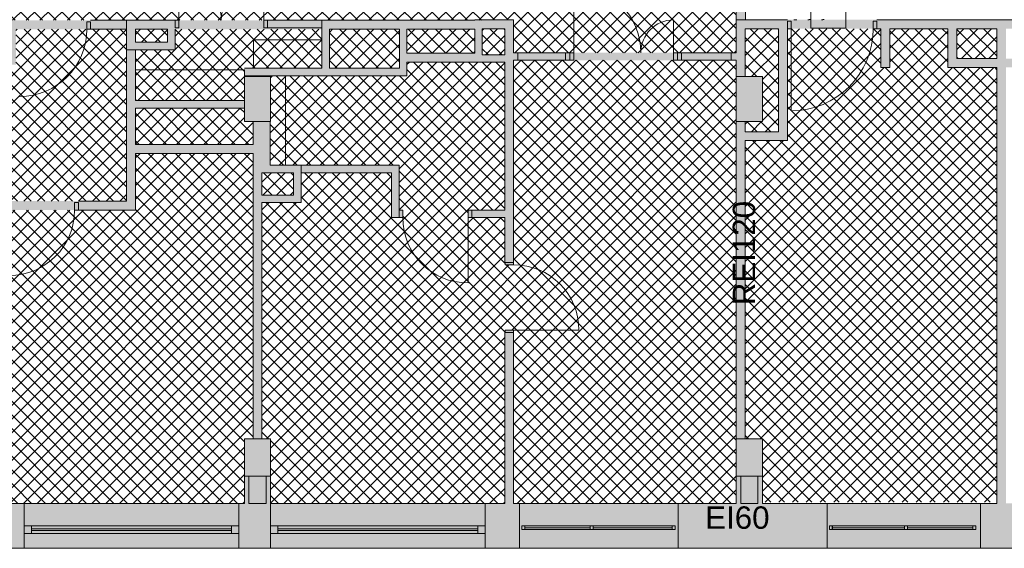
# Paper-space layout 'AP-04 STREFY POŻAROWE I EWAKUACJA - PIĘTRO 2' of a CAD drawing. Header units: millimetres. Extents: x 0 to 594, y 0 to 450.
# Tile 3 of 20: x 109 to 241, y 126 to 197. Entities that reach past the tile are written whole.
import ezdxf
from ezdxf.xclip import XClip

# ---------------------------------------------------------------- set-up
doc = ezdxf.new("R2010")
doc.units = ezdxf.units.MM
doc.header["$MEASUREMENT"] = 0
doc.header["$XCLIPFRAME"] = 0
for name, color, linetype, lineweight in [('A_podkład_Nr_pióra__2', 8, 'Continuous', 13), ('A_ppoż proj_Nr_pióra__1', 7, 'Continuous', 20), ('A_ppoż proj_Nr_pióra__3', 30, 'Continuous', 13), ('A_ppoż proj_Nr_pióra__81', 2, 'Continuous', 5)]:
    doc.layers.add(name, color=color, linetype=linetype, lineweight=lineweight)
for name, color, linetype, lineweight, true_color in [('A_podkład_Nr_pióra__254', 7, 'Continuous', 5, 0xfdfdfd), ('A_ppoż proj_Nr_pióra__151', 7, 'Continuous', 5, 0x65cbfe), ('A_ppoż proj_Nr_pióra__70', 7, 'Continuous', 5, 0x65fe00), ('A_ppoż proj_Nr_pióra__71', 7, 'Continuous', 5, 0xcbfe65)]:
    doc.layers.add(name, color=color, linetype=linetype, lineweight=lineweight, true_color=true_color)
doc.layers.add('A_podrys', color=7, linetype='Continuous')
doc.styles.add('STYL_AUTOMATYCZNY_1', font='arial.ttf')
pattern_1 = [(45, (-1568.3366, -187.2734), (-0.9192388, 0.9192388), []), (135, (-1568.3366, -187.2734), (0.9192388, 0.9192388), [])]

# ---------------------------------------------------------------- blocks, each defined once
blk = doc.blocks.new('Rysunek_1_1', base_point=(-1568.34, -187.27))
at = {"layer": 'A_podkład_Nr_pióra__254', "linetype": 'Continuous', "lineweight": 5, "true_color": 0xfdfdfd}
h = blk.add_hatch(color=7, dxfattribs=at)
h.paths.add_polyline_path([(70.72, 355.07), (70.72, 283.67), (70.72, 257.44), (70.72, 223.5), (70.72, 195.59), (70.72, 126.07), (217.41, 126.07), (540.37, 126.07), (540.37, 196.87), (540.37, 223.5), (540.37, 257.17), (540.37, 285.62), (540.37, 355.07), (403.22, 355.07), (374.77, 355.07), (290.59, 355.07), (204.52, 355.07), (204.52, 349.07), (205.22, 349.07), (205.22, 283.67), (273.46, 283.67), (535.27, 283.67), (535.27, 260.17), (500.47, 260.17), (500.47, 263.27), (487.44, 263.27), (487.44, 260.17), (472.72, 260.17), (472.72, 263.27), (471.72, 263.27), (450.67, 263.27), (403.22, 263.27), (403.22, 219.27), (403.22, 217.47), (472.72, 217.47), (472.72, 220.5), (487.32, 220.5), (487.32, 217.4), (500.47, 217.4), (500.47, 220.5), (535.27, 220.5), (535.27, 196.88), (272.46, 196.87), (272.46, 196.88), (247.97, 196.88), (208.72, 196.88), (208.72, 196.87), (205.22, 196.87), (205.22, 192.44), (175.37, 192.44), (175.37, 196.79), (175.37, 196.87), (171.17, 196.87), (171.17, 196.79), (76.72, 196.79), (76.72, 216.77), (78.32, 216.77), (78.32, 217.97), (124.67, 217.97), (124.67, 220.5), (123.47, 220.5), (123.47, 218.77), (113.12, 218.77), (113.12, 220.5), (123.47, 220.5), (124.67, 220.5), (124.67, 223.5), (139.27, 223.5), (139.27, 219.8), (144.27, 219.8), (144.27, 223.5), (144.27, 223.92), (165.87, 223.92), (168.66, 223.92), (168.66, 219.8), (168.67, 216.57), (171.17, 216.57), (171.17, 220.5), (171.17, 224), (171.17, 225.62), (170.17, 225.62), (170.17, 225.12), (165.87, 225.12), (165.87, 234.52), (170.17, 234.52), (170.17, 232.62), (171.17, 232.62), (171.17, 236.02), (170.17, 236.02), (170.17, 235.52), (165.87, 235.52), (165.87, 256.09), (170.17, 256.09), (170.17, 250.02), (171.17, 250.02), (171.17, 283.67), (174.17, 283.67), (175.37, 283.67), (175.37, 349.07), (175.72, 349.07), (175.72, 355.07), (173.77, 355.07), (173.77, 356.17), (173.77, 357.77), (173.77, 364.12), (173.77, 373.6), (173.77, 382.62), (173.77, 383.07), (173.77, 383.87), (172.52, 383.87), (167.77, 383.87), (143.27, 383.87), (143.27, 388.37), (167.37, 388.37), (170.97, 388.37), (171.87, 388.37), (172.52, 388.37), (173.77, 388.37), (173.77, 389.62), (173.77, 396.67), (172.52, 396.67), (171.87, 396.67), (171.27, 396.67), (171.27, 390.87), (167.37, 390.87), (143.27, 390.87), (143.27, 413.87), (167.77, 413.87), (171.27, 413.87), (171.27, 412.37), (171.27, 411.57), (171.37, 411.57), (171.37, 410.47), (171.87, 410.47), (172.52, 410.47), (173.77, 410.47), (173.77, 412.37), (173.77, 415.12), (173.77, 418.17), (173.77, 419.77), (172.52, 419.77), (171.87, 419.77), (171.37, 419.77), (171.27, 419.77), (171.27, 416.37), (167.77, 416.37), (143.27, 416.37), (143.27, 439.37), (167.37, 439.37), (170.97, 439.37), (171.27, 439.37), (171.27, 433.57), (171.87, 433.57), (172.52, 433.57), (173.77, 433.57), (173.77, 439.37), (173.77, 440.62), (173.77, 441.87), (173.77, 443.37), (172.52, 443.37), (171.87, 443.37), (171.87, 442.57), (171.37, 442.57), (171.27, 442.57), (171.27, 441.87), (170.97, 441.87), (167.37, 441.87), (142.02, 441.87), (140.77, 441.87), (140.77, 440.62), (140.77, 415.12), (140.77, 389.62), (140.77, 382.62), (140.77, 381.37), (142.02, 381.37), (167.77, 381.37), (171.27, 381.37), (171.27, 373.6), (171.27, 368.36), (171.27, 364.12), (171.27, 356.17), (171.27, 355.07), (142.72, 355.07), (138.47, 355.07)])
h.paths.add_polyline_path([(76.72, 132.07), (76.72, 135.75), (76.72, 140.61), (76.72, 177.37), (96.62, 177.37), (96.62, 171.37), (107.75, 171.37), (116.51, 171.37), (124.67, 171.37), (124.67, 178.97), (140.43, 178.97), (140.43, 140.75), (139.27, 140.75), (139.27, 135.75), (139.27, 132.07)], flags=0)
h.paths.add_polyline_path([(76.72, 190.27), (76.72, 195.59), (79.62, 195.59), (79.62, 190.27)], flags=0)
h.paths.add_polyline_path([(76.72, 183.25), (76.72, 189.07), (80.82, 189.07), (80.82, 193.59), (96.62, 193.59), (96.62, 190.87), (96.82, 190.87), (96.82, 190.37), (97.82, 190.37), (97.82, 190.87), (107.27, 190.87), (108.64, 190.87), (108.64, 195.59), (123.47, 195.59), (123.47, 172.57), (117.01, 172.57), (107.25, 172.57), (97.82, 172.57), (97.82, 181.11), (97.82, 181.61), (96.82, 181.61), (96.82, 181.11), (96.62, 181.11), (96.62, 178.57), (76.72, 178.57)], flags=0)
h.paths.add_polyline_path([(76.72, 283.67), (170.17, 283.67), (170.17, 264.19), (168.68, 264.19), (168.67, 257.29), (165.87, 257.29), (144.27, 257.29), (144.27, 257.44), (144.27, 260.8), (139.27, 260.8), (139.27, 257.44), (124.67, 257.44), (124.67, 260.44), (122.82, 260.44), (122.82, 262.44), (76.72, 262.44)], flags=0)
h.paths.add_polyline_path([(121.62, 260.44), (76.72, 260.44), (76.72, 261.84), (121.62, 261.84)], flags=0)
h.paths.add_polyline_path([(121.62, 284.87), (76.72, 284.87), (76.72, 349.07), (108.02, 349.07), (108.02, 297.17), (94.42, 297.17), (94.42, 284.87), (95.62, 284.87), (95.62, 290.84), (101.22, 290.84), (101.22, 295.97), (108.02, 295.97), (108.02, 284.87), (109.22, 284.87), (109.22, 295.97), (116.82, 295.97), (116.82, 289.77), (121.62, 289.77)], flags=0)
h.paths.add_polyline_path([(112.32, 219.17), (78.32, 219.17), (78.32, 220.5), (112.32, 220.5)], flags=0)
h.paths.add_polyline_path([(95.42, 295.97), (100.22, 295.97), (100.22, 291.84), (95.42, 291.84)], flags=0)
h.paths.add_polyline_path([(97.82, 195.59), (107.44, 195.59), (107.44, 192.07), (97.82, 192.07)], flags=0)
h.paths.add_polyline_path([(122.82, 297.17), (109.22, 297.17), (109.22, 349.07), (138.47, 349.07), (139.22, 349.07), (139.22, 344.75), (139.22, 339.75), (139.27, 339.75), (139.27, 297.25), (139.22, 297.25), (139.22, 297.17), (137.27, 297.17), (137.27, 284.87), (122.82, 284.87)], flags=0)
h.paths.add_polyline_path([(117.82, 290.77), (117.82, 295.97), (121.62, 295.97), (121.62, 290.77)], flags=0)
h.paths.add_polyline_path([(139.27, 186.03), (124.67, 186.03), (124.67, 190.17), (124.67, 192.85), (129.97, 192.85), (129.97, 195.59), (149.67, 195.59), (149.67, 190.97), (149.67, 190.37), (140.47, 190.37), (139.27, 190.37), (139.27, 189.37), (144.77, 189.37), (161.07, 189.37), (161.07, 191.17), (170.57, 191.17), (174.17, 191.17), (174.17, 171.37), (169.26, 171.37), (169.26, 170.37), (174.17, 170.37), (174.17, 164.37), (174.22, 164.37), (174.22, 164.05), (175.37, 164.05), (175.37, 191.44), (205.22, 191.44), (205.22, 132.07), (175.37, 132.07), (175.37, 155.29), (174.22, 155.29), (174.22, 154.97), (174.17, 154.97), (174.17, 154.07), (174.17, 133.07), (174.17, 132.07), (142.77, 132.07), (142.77, 135.75), (142.77, 140.75), (141.63, 140.75), (141.63, 172.37), (146.87, 172.37), (146.87, 176.37), (159, 176.37), (159, 170.37), (160.5, 170.37), (160.5, 171.37), (160, 171.37), (160, 177.37), (144.77, 177.37), (142.73, 177.37), (142.73, 183.25), (142.77, 183.25), (142.77, 189.25), (139.27, 189.25)], flags=0)
h.paths.add_polyline_path([(128.97, 193.85), (124.67, 193.85), (124.67, 195.59), (128.97, 195.59)], flags=0)
h.paths.add_polyline_path([(124.67, 180.17), (124.67, 185.03), (139.27, 185.03), (139.27, 183.25), (140.43, 183.25), (140.43, 180.17)], flags=0)
h.paths.add_polyline_path([(139.22, 292.05), (138.07, 292.05), (138.07, 295.97), (139.22, 295.97)], flags=0)
h.paths.add_polyline_path([(138.47, 284.87), (138.47, 291.25), (153.75, 291.25), (153.75, 284.87)], flags=0)
h.paths.add_polyline_path([(140.47, 317.58), (140.47, 339.75), (142.72, 339.75), (142.72, 344.75), (142.72, 349.07), (174.17, 349.07), (174.17, 317.58), (150.25, 317.58)], flags=0)
h.paths.add_polyline_path([(140.47, 316.38), (152.15, 316.38), (152.15, 315.09), (151.95, 315.09), (151.95, 314.59), (152.95, 314.59), (152.95, 316.38), (163.37, 316.38), (163.37, 306.23), (164.37, 306.23), (164.37, 306.73), (164.17, 306.73), (164.17, 316.38), (174.17, 316.38), (174.17, 296.97), (164.37, 296.97), (164.37, 297.47), (163.37, 297.47), (163.37, 296.17), (170.37, 296.17), (170.37, 295.77), (170.37, 292.25), (170.37, 291.25), (170.37, 286.07), (164.95, 286.07), (164.95, 285.55), (164.95, 284.87), (154.95, 284.87), (154.95, 286.07), (154.95, 297.17), (152.95, 297.17), (152.95, 305.83), (152.35, 305.83), (151.95, 305.83), (151.95, 305.33), (152.15, 305.33), (152.15, 299.17), (140.47, 299.17)], flags=0)
h.paths.add_polyline_path([(141.63, 173.37), (141.63, 176.37), (145.87, 176.37), (145.87, 173.37)], flags=0)
h.paths.add_polyline_path([(142.72, 292.45), (142.72, 295.97), (153.95, 295.97), (153.95, 292.45)], flags=0)
h.paths.add_polyline_path([(150.67, 195.59), (160.07, 195.59), (160.07, 190.37), (150.67, 190.37)], flags=0)
h.paths.add_polyline_path([(161.07, 192.37), (161.07, 195.59), (170.17, 195.59), (170.17, 192.37)], flags=0)
h.paths.add_polyline_path([(170.97, 291.85), (170.97, 295.77), (174.17, 295.77), (174.17, 291.85)], flags=0)
h.paths.add_polyline_path([(171.17, 192.17), (171.17, 195.67), (174.17, 195.67), (174.17, 192.17)], flags=0)
h.paths.add_polyline_path([(208.72, 189.25), (206.42, 189.25), (206.42, 195.67), (210.87, 195.67), (210.87, 181.87), (206.42, 181.87), (206.42, 183.25), (208.72, 183.25)], flags=0)
h.paths.add_polyline_path([(206.42, 180.67), (212.07, 180.67), (212.07, 195.67), (224.59, 195.67), (224.59, 190.47), (225.79, 190.47), (225.79, 195.67), (233.59, 195.67), (233.59, 190.47), (240.17, 190.47), (240.17, 132.07), (217.41, 132.07), (208.72, 132.07), (208.72, 135.75), (208.72, 140.75), (206.42, 140.75)], flags=0)
h.paths.add_polyline_path([(206.42, 291.25), (208.72, 291.25), (208.72, 297.25), (206.42, 297.25), (206.42, 339.75), (208.72, 339.75), (208.72, 344.75), (208.72, 349.07), (239.77, 349.07), (239.77, 290.67), (230.92, 290.67), (230.92, 285.47), (206.42, 285.47)], flags=0)
h.paths.add_polyline_path([(248.52, 285.47), (231.52, 285.47), (231.52, 289.67), (248.52, 289.67)], flags=0)
h.paths.add_polyline_path([(234.79, 195.67), (240.17, 195.67), (240.17, 191.67), (234.79, 191.67)], flags=0)
h.paths.add_polyline_path([(249.12, 290.67), (240.97, 290.67), (240.97, 349.07), (271.22, 349.07), (271.22, 344.75), (271.22, 339.75), (271.72, 339.75), (271.72, 297.25), (271.22, 297.25), (271.22, 291.25), (272.37, 291.25), (272.37, 285.47), (258.12, 285.47), (258.12, 290.67), (256.92, 290.67), (256.92, 285.47), (249.12, 285.47)], flags=0)
h.paths.add_polyline_path([(241.37, 191.67), (241.37, 195.67), (246.75, 195.67), (246.75, 191.67)], flags=0)
h.paths.add_polyline_path([(241.37, 190.47), (247.95, 190.47), (247.95, 195.67), (255.75, 195.67), (255.75, 190.47), (256.95, 190.47), (256.95, 195.67), (272.37, 195.67), (272.37, 189.25), (271.22, 189.25), (271.22, 183.25), (271.72, 183.25), (271.72, 140.75), (271.22, 140.75), (271.22, 132.07), (241.37, 132.07)], flags=0)
h.paths.add_polyline_path([(273.57, 189.25), (273.57, 195.67), (287.91, 195.67), (287.91, 190.47), (289.11, 190.47), (289.11, 195.67), (296.91, 195.67), (296.91, 190.47), (305.17, 190.47), (305.17, 132.07), (274.72, 132.07), (274.72, 135.75), (274.72, 140.75), (274.22, 140.75), (274.22, 183.25), (274.72, 183.25), (274.72, 189.25)], flags=0)
h.paths.add_polyline_path([(287.95, 285.47), (273.57, 285.47), (273.57, 291.25), (274.72, 291.25), (274.72, 297.25), (274.22, 297.25), (274.22, 339.75), (274.72, 339.75), (274.72, 344.75), (274.72, 349.07), (290.59, 349.07), (305.27, 349.07), (305.27, 290.67), (296.95, 290.67), (296.95, 285.47), (289.15, 285.47), (289.15, 290.67), (287.95, 290.67)], flags=0)
h.paths.add_polyline_path([(297.51, 191.47), (297.51, 195.67), (315.21, 195.67), (315.21, 191.47)], flags=0)
h.paths.add_polyline_path([(297.55, 289.67), (313.55, 289.67), (313.55, 285.47), (297.55, 285.47)], flags=0)
h.paths.add_polyline_path([(306.17, 190.47), (315.81, 190.47), (315.81, 195.67), (323.61, 195.67), (323.61, 190.47), (324.81, 190.47), (324.81, 195.67), (338.37, 195.67), (338.37, 189.25), (337.22, 189.25), (337.22, 183.25), (337.72, 183.25), (337.72, 140.75), (337.22, 140.75), (337.22, 132.07), (306.17, 132.07)], flags=0)
h.paths.add_polyline_path([(306.47, 349.07), (337.22, 349.07), (337.22, 344.75), (337.22, 339.75), (337.72, 339.75), (337.72, 297.25), (337.22, 297.25), (337.22, 291.25), (338.37, 291.25), (338.37, 285.47), (323.15, 285.47), (323.15, 290.67), (321.95, 290.67), (321.95, 285.47), (314.15, 285.47), (314.15, 290.67), (306.47, 290.67)], flags=0)
h.paths.add_polyline_path([(339.57, 189.25), (339.57, 195.67), (356.27, 195.67), (356.27, 179.25), (351.97, 179.25), (351.97, 169.12), (351.48, 169.12), (351.48, 168.12), (361.71, 168.12), (361.71, 169.12), (361.21, 169.12), (361.21, 169.32), (361.17, 169.79), (360.77, 169.44), (352.99, 169.32), (352.77, 169.32), (352.77, 178.45), (360.94, 178.45), (361.32, 178.45), (361.32, 179.25), (357.47, 179.25), (357.47, 188.47), (370.97, 188.47), (370.97, 169.12), (370.47, 169.12), (370.47, 168.12), (370.97, 168.12), (370.97, 132.07), (370.08, 132.07), (340.79, 132.07), (340.72, 132.07), (340.72, 135.75), (340.72, 140.75), (340.22, 140.75), (340.22, 168.12), (340.72, 168.12), (340.72, 169.12), (340.22, 169.12), (340.22, 183.25), (340.72, 183.25), (340.72, 189.25)], flags=0)
h.paths.add_polyline_path([(352.85, 285.47), (339.57, 285.47), (339.57, 291.25), (340.72, 291.25), (340.72, 297.25), (340.22, 297.25), (340.22, 339.75), (340.72, 339.75), (340.72, 344.75), (340.72, 349.07), (341.28, 349.07), (370.08, 349.07), (370.77, 349.07), (370.77, 290.67), (361.85, 290.67), (361.85, 285.47), (354.05, 285.47), (354.05, 290.67), (352.85, 290.67)], flags=0)
h.paths.add_polyline_path([(357.47, 195.67), (362.47, 195.67), (362.47, 191.67), (357.47, 191.67)], flags=0)
h.paths.add_polyline_path([(362.45, 285.47), (362.45, 289.67), (370.77, 289.67), (370.77, 285.47)], flags=0)
h.paths.add_polyline_path([(363.07, 191.47), (363.07, 195.67), (390.57, 195.67), (390.57, 191.47)], flags=0)
h.paths.add_polyline_path([(372.6, 132.07), (371.97, 132.07), (371.97, 168.12), (372.47, 168.12), (381.23, 168.12), (392.89, 168.12), (402.65, 168.12), (403.88, 168.12), (403.88, 140.84), (405.08, 140.84), (405.08, 183.25), (406.72, 183.25), (406.72, 189.25), (405.08, 189.25), (405.08, 195.67), (419.27, 195.67), (419.27, 190.47), (420.47, 190.47), (420.47, 195.67), (428.27, 195.67), (428.27, 190.47), (437.67, 190.47), (437.67, 132.07), (435.57, 132.07), (406.72, 132.07), (406.72, 135.75), (406.72, 140.75), (403.22, 140.75), (403.22, 135.75), (403.22, 132.07), (402.6, 132.07)], flags=0)
h.paths.add_polyline_path([(381.73, 169.32), (371.97, 169.32), (371.97, 188.47), (386.47, 188.47), (386.47, 179.17), (381.42, 179.17), (381.42, 178.37), (381.45, 178.37), (390.37, 178.37), (390.37, 169.32)], flags=0)
h.paths.add_polyline_path([(371.97, 305.67), (371.97, 337.47), (403.22, 337.47), (403.22, 326.39), (403.22, 311.39), (403.22, 285.47), (371.97, 285.47), (371.97, 300.47), (389.97, 300.47), (389.97, 301.67), (378.23, 301.67), (371.97, 301.67)], flags=0)
h.paths.add_polyline_path([(387.67, 190.47), (391.57, 190.47), (391.57, 195.67), (403.88, 195.67), (403.88, 189.25), (403.22, 189.25), (403.22, 183.25), (403.88, 183.25), (403.88, 169.32), (403.15, 169.32), (392.39, 169.32), (391.57, 169.32), (391.57, 179.17), (387.67, 179.17)], flags=0)
h.paths.add_polyline_path([(404.42, 285.47), (404.42, 291.25), (406.72, 291.25), (406.72, 297.25), (406.72, 299.07), (406.72, 337.47), (406.72, 339.75), (406.72, 344.75), (406.72, 349.07), (407.17, 349.07), (436.17, 349.07), (437.07, 349.07), (437.07, 290.67), (427.67, 290.67), (427.67, 285.47), (419.87, 285.47), (419.87, 290.67), (419.27, 290.67), (419.27, 285.47)], flags=0)
h.paths.add_polyline_path([(419.87, 224.45), (409.72, 224.45), (409.72, 256.32), (419.87, 256.32), (419.87, 261.47), (433.53, 261.47), (433.53, 219.27), (419.87, 219.27)], flags=0)
h.paths.add_polyline_path([(428.27, 285.47), (428.27, 289.67), (444.75, 289.67), (444.75, 285.47)], flags=0)
h.paths.add_polyline_path([(428.87, 195.67), (446.12, 195.67), (446.12, 191.47), (428.87, 191.47)], flags=0)
h.paths.add_polyline_path([(434.33, 223.37), (434.33, 257.87), (450.67, 257.87), (450.67, 223.37), (438.67, 223.37), (438.67, 218.67), (434.33, 218.67)], flags=0)
h.paths.add_polyline_path([(434.57, 259.07), (434.57, 261.47), (440.28, 261.47), (440.28, 259.07)], flags=0)
h.paths.add_polyline_path([(438.27, 290.67), (438.27, 349.07), (469.22, 349.07), (469.22, 344.75), (469.22, 339.75), (469.77, 339.75), (469.77, 297.25), (469.22, 297.25), (469.22, 291.25), (469.77, 291.25), (469.77, 285.47), (454.35, 285.47), (454.35, 290.67), (453.15, 290.67), (453.15, 285.47), (445.35, 285.47), (445.35, 290.67)], flags=0)
h.paths.add_polyline_path([(438.87, 132.07), (438.87, 190.47), (446.72, 190.47), (446.72, 195.67), (454.52, 195.67), (454.52, 190.47), (455.72, 190.47), (455.72, 195.67), (470.77, 195.67), (470.77, 189.25), (469.22, 189.25), (469.22, 183.25), (470.77, 183.25), (470.77, 140.75), (469.22, 140.75), (469.22, 135.75), (469.22, 132.07), (468.97, 132.07), (439.77, 132.07)], flags=0)
h.paths.add_polyline_path([(450.67, 218.67), (439.87, 218.67), (439.87, 222.17), (450.67, 222.17)], flags=0)
h.paths.add_polyline_path([(441.48, 261.47), (450.67, 261.47), (450.67, 259.07), (441.48, 259.07)], flags=0)
h.paths.add_polyline_path([(451.87, 252.27), (451.87, 260.77), (458.72, 260.77), (469.22, 260.77), (469.22, 260.17), (469.22, 252.27), (468.4, 252.27), (468.4, 251.27), (468.9, 251.27), (468.9, 251.07), (469.22, 251.07), (469.22, 241.07), (457.97, 241.07), (457.97, 251.07), (459.14, 251.07), (459.14, 251.27), (459.64, 251.27), (459.64, 252.27)], flags=0)
h.paths.add_polyline_path([(451.87, 245.17), (454.77, 245.17), (454.77, 242.27), (451.87, 242.27)], flags=0)
h.paths.add_polyline_path([(451.87, 251.07), (454.77, 251.07), (454.77, 246.37), (451.87, 246.37)], flags=0)
h.paths.add_polyline_path([(469.22, 218.67), (451.87, 218.67), (451.87, 239.87), (469.22, 239.87), (469.22, 220.5)], flags=0)
h.paths.add_polyline_path([(472.72, 297.25), (470.97, 297.25), (470.97, 339.75), (472.72, 339.75), (472.72, 344.75), (472.72, 349.07), (473.37, 349.07), (473.42, 349.07), (473.42, 352.07), (502.22, 352.07), (502.22, 349.07), (503.37, 349.07), (503.37, 312.39), (501.88, 312.39), (501.88, 311.19), (503.37, 311.19), (503.37, 305.07), (499.62, 305.07), (499.62, 303.39), (496.62, 303.39), (496.62, 311.19), (497.12, 311.19), (497.12, 312.39), (485.06, 312.39), (485.06, 301.69), (485.06, 292.93), (485.06, 285.47), (470.97, 285.47), (470.97, 291.25), (472.72, 291.25)], flags=0)
h.paths.add_polyline_path([(471.97, 140.75), (471.97, 163.03), (472.58, 163.03), (472.58, 164.23), (471.97, 164.23), (471.97, 183.25), (472.72, 183.25), (472.72, 189.25), (471.97, 189.25), (471.97, 195.67), (483.8, 195.67), (483.8, 176.37), (503.37, 176.37), (503.37, 164.23), (482.58, 164.23), (482.58, 163.03), (487.97, 163.03), (487.97, 162.53), (488.97, 162.53), (488.97, 163.03), (503.37, 163.03), (503.37, 153.07), (488.57, 153.07), (488.57, 153.27), (488.97, 153.27), (488.97, 153.77), (487.97, 153.77), (487.97, 152.47), (490.27, 152.47), (490.27, 151.97), (491.27, 151.97), (491.27, 152.47), (501.37, 152.47), (501.37, 142.47), (490.87, 142.47), (490.87, 142.71), (491.27, 142.71), (491.27, 143.21), (490.27, 143.21), (490.27, 141.49), (491.27, 141.49), (491.27, 141.99), (490.87, 141.99), (490.87, 142.07), (501.37, 142.07), (501.37, 132.07), (490.87, 132.07), (490.87, 132.23), (491.27, 132.23), (491.27, 132.73), (490.27, 132.73), (490.27, 132.07), (472.72, 132.07), (472.72, 135.75), (472.72, 140.75)], flags=0)
h.paths.add_polyline_path([(495.27, 177.57), (484.8, 177.57), (484.8, 195.67), (495.27, 195.67), (495.27, 193.67), (495.27, 190.47), (495.47, 190.47), (495.47, 189.97), (496.47, 189.97), (496.47, 190.47), (512.57, 190.47), (513.57, 190.47), (513.57, 191.47), (513.57, 195.67), (524.01, 195.67), (524.01, 178.17), (523.51, 178.17), (523.51, 177.17), (524.01, 177.17), (524.01, 162.77), (504.57, 162.77), (504.57, 172.77), (514.77, 172.77), (514.77, 177.57), (514.75, 177.57), (514.75, 178.17), (496.47, 178.17), (496.47, 181.21), (495.47, 181.21), (495.47, 180.71), (495.27, 180.71)], flags=0)
h.paths.add_polyline_path([(486.26, 285.47), (486.26, 311.19), (495.42, 311.19), (495.42, 302.19), (497.62, 302.19), (497.62, 290.67), (495.27, 290.67), (495.27, 285.47)], flags=0)
h.paths.add_polyline_path([(488.32, 218.4), (488.32, 220.5), (499.47, 220.5), (499.47, 218.4)], flags=0)
h.paths.add_polyline_path([(488.44, 262.27), (499.47, 262.27), (499.47, 260.17), (488.44, 260.17)], flags=0)
h.paths.add_polyline_path([(496.07, 289.67), (512.87, 289.67), (512.87, 285.47), (496.07, 285.47)], flags=0)
h.paths.add_polyline_path([(496.27, 191.47), (496.27, 195.67), (512.57, 195.67), (512.57, 191.47)], flags=0)
h.paths.add_polyline_path([(502.82, 303.87), (520.77, 303.87), (520.77, 308.47), (519.57, 308.47), (504.57, 308.47), (504.57, 323.47), (519.57, 323.47), (521.64, 323.47), (521.64, 324.67), (508.57, 324.67), (508.57, 334.11), (504.57, 334.11), (504.57, 349.07), (505.87, 349.07), (535.22, 349.07), (535.22, 344.75), (535.22, 339.75), (535.22, 297.25), (535.22, 291.25), (535.27, 291.25), (535.27, 285.62), (535.27, 285.47), (513.87, 285.47), (513.87, 290.67), (512.87, 290.67), (502.82, 290.67)], flags=0)
h.paths.add_polyline_path([(507.57, 324.67), (504.57, 324.67), (504.57, 326.17), (507.57, 326.17)], flags=0)
h.paths.add_polyline_path([(504.57, 331.07), (504.57, 333.11), (507.57, 333.11), (507.57, 331.07)], flags=0)
h.paths.add_polyline_path([(504.57, 327.17), (504.57, 330.47), (507.97, 330.47), (507.97, 327.17)], flags=0)
h.paths.add_polyline_path([(519.77, 304.87), (504.57, 304.87), (504.57, 307.47), (519.77, 307.47)], flags=0)
h.paths.add_polyline_path([(513.77, 173.77), (504.57, 173.77), (504.57, 176.57), (513.77, 176.57)], flags=0)
h.paths.add_polyline_path([(504.57, 155.77), (507.97, 155.77), (507.97, 161.57), (524.61, 161.57), (524.61, 195.67), (535.27, 195.67), (535.27, 161.57), (535.27, 132.07), (507.97, 132.07), (504.57, 132.07)], flags=0)
at = {"layer": 'A_ppoż proj_Nr_pióra__151', "linetype": 'Continuous', "lineweight": 5, "true_color": 0x65cbfe}
h = blk.add_hatch(dxfattribs=at)
h.set_pattern_fill('bloczki_betonowe_0001', color=151, style=0, pattern_type=2)
h.set_pattern_definition(pattern_1)
h.paths.add_polyline_path([(208.72, 196.88), (208.72, 196.87), (218.17, 196.87), (218.17, 196.88)])
h = blk.add_hatch(dxfattribs=at)
h.set_pattern_fill('bloczki_betonowe_0001', color=151, style=0, pattern_type=2)
h.set_pattern_definition(pattern_1)
h.paths.add_polyline_path([(210.87, 195.67), (206.42, 195.67), (206.42, 189.25), (208.72, 189.25), (208.72, 183.25), (206.42, 183.25), (206.42, 181.87), (210.87, 181.87)])
h = blk.add_hatch(dxfattribs=at)
h.set_pattern_fill('bloczki_betonowe_0001', color=151, style=0, pattern_type=2)
h.set_pattern_definition(pattern_1)
h.paths.add_polyline_path([(212.07, 180.67), (206.42, 180.67), (206.42, 140.75), (208.72, 140.75), (208.72, 135.75), (208.72, 132.25), (240.17, 132.25), (240.17, 190.47), (233.59, 190.47), (233.59, 195.67), (225.79, 195.67), (225.79, 190.47), (224.59, 190.47), (224.59, 195.67), (212.07, 195.67)])
h = blk.add_hatch(dxfattribs=at)
h.set_pattern_fill('bloczki_betonowe_0001', color=151, style=0, pattern_type=2)
h.set_pattern_definition(pattern_1)
h.paths.add_polyline_path([(234.79, 191.67), (240.17, 191.67), (240.17, 195.67), (234.79, 195.67)])
at = {"layer": 'A_ppoż proj_Nr_pióra__3', "linetype": 'Continuous', "lineweight": 0, "true_color": 0x3f2000}
blk.add_hatch(color=38, dxfattribs=at).paths.add_polyline_path([(205.22, 217.8), (205.22, 196.87), (205.22, 132.1), (206.42, 132.1), (206.42, 195.67), (206.47, 195.67), (206.47, 216.55), (218.17, 216.55), (246.17, 216.55), (247.97, 216.55), (247.97, 261.38), (247.97, 262.88), (218.17, 262.88), (218.17, 261.38), (246.17, 261.38), (246.17, 219.57), (218.17, 219.57), (216.97, 219.57), (216.97, 217.8)])
at = {"layer": 'A_ppoż proj_Nr_pióra__70', "linetype": 'Continuous', "lineweight": 0, "true_color": 0x193f00}
blk.add_hatch(color=88, dxfattribs=at).paths.add_polyline_path([(197.41, 132.1), (197.41, 126.07), (217.41, 126.07), (217.41, 132.1)])
at = {"layer": 'A_ppoż proj_Nr_pióra__71', "linetype": 'Continuous', "lineweight": 5, "true_color": 0xcbfe65}
h = blk.add_hatch(dxfattribs=at)
h.set_pattern_fill('bloczki_betonowe_0001', color=71, style=0, pattern_type=2)
h.set_pattern_definition(pattern_1)
h.paths.add_polyline_path([(165.87, 256.09), (165.87, 235.52), (170.17, 235.52), (170.17, 236.02), (171.17, 236.02), (171.17, 232.62), (170.17, 232.62), (170.17, 234.52), (165.87, 234.52), (165.87, 225.12), (170.17, 225.12), (170.17, 225.62), (171.17, 225.62), (171.17, 224), (171.17, 220.5), (171.17, 196.87), (175.37, 196.87), (175.37, 196.79), (175.37, 195.59), (175.37, 192.44), (205.22, 192.44), (205.22, 217.82), (216.97, 217.82), (216.97, 260), (216.97, 261.38), (205.22, 261.38), (205.22, 349.07), (204.52, 349.07), (204.52, 355.07), (206.42, 355.07), (206.42, 377.58), (204.52, 377.58), (175.37, 377.58), (175.37, 285.55), (175.37, 283.67), (171.17, 283.67), (171.17, 256.07), (171.17, 250.02), (170.17, 250.02), (170.17, 256.07), (170.17, 256.09)])
h.paths.add_polyline_path([(208.72, 256.5), (205.22, 256.5), (205.22, 260), (208.72, 260)], flags=0)
h.paths.add_polyline_path([(208.72, 220.5), (205.22, 220.5), (205.22, 224), (208.72, 224)], flags=0)
h = blk.add_hatch(dxfattribs=at)
h.set_pattern_fill('bloczki_betonowe_0001', color=71, style=0, pattern_type=2)
h.set_pattern_definition(pattern_1)
h.paths.add_polyline_path([(78.32, 216.77), (76.72, 216.77), (76.72, 196.79), (171.17, 196.79), (171.17, 216.57), (168.67, 216.57), (168.67, 219.8), (168.66, 223.92), (165.87, 223.92), (144.27, 223.92), (144.27, 223.5), (144.27, 220.5), (144.27, 219.8), (139.27, 219.8), (139.27, 220.5), (124.67, 220.5), (124.67, 217.97), (78.32, 217.97)])
h = blk.add_hatch(dxfattribs=at)
h.set_pattern_fill('bloczki_betonowe_0001', color=71, style=0, pattern_type=2)
h.set_pattern_definition(pattern_1)
h.paths.add_polyline_path([(76.72, 183.25), (76.72, 178.57), (96.62, 178.57), (96.62, 181.11), (97.82, 181.01), (97.82, 172.57), (107.25, 172.57), (117.01, 172.57), (123.47, 172.57), (123.47, 195.59), (108.64, 195.59), (108.64, 190.87), (107.27, 190.87), (97.82, 190.87), (97.82, 190.37), (96.82, 190.37), (96.82, 190.87), (96.62, 190.87), (96.62, 193.59), (80.82, 193.59), (80.82, 189.07), (76.72, 189.07)])
h.paths.add_polyline_path([(97.82, 181.11), (96.82, 181.11), (96.82, 181.61), (97.82, 181.61)], flags=0)
h = blk.add_hatch(dxfattribs=at)
h.set_pattern_fill('bloczki_betonowe_0001', color=71, style=0, pattern_type=2)
h.set_pattern_definition(pattern_1)
h.paths.add_polyline_path([(124.67, 195.59), (124.67, 193.85), (128.97, 193.85), (128.97, 195.59)])
h = blk.add_hatch(dxfattribs=at)
h.set_pattern_fill('bloczki_betonowe_0001', color=71, style=0, pattern_type=2)
h.set_pattern_definition(pattern_1)
h.paths.add_polyline_path([(124.67, 186.03), (139.27, 186.03), (139.27, 189.25), (142.77, 189.25), (142.77, 183.25), (142.73, 183.25), (142.73, 177.37), (144.77, 177.37), (160, 177.37), (160, 171.37), (160.5, 171.37), (160.5, 170.37), (159, 170.37), (159, 176.37), (146.87, 176.37), (146.87, 172.37), (141.63, 172.37), (141.63, 140.75), (142.77, 140.75), (142.77, 135.75), (142.77, 132.07), (174.17, 132.07), (174.17, 133.07), (174.17, 154.07), (174.17, 154.97), (174.22, 154.97), (174.22, 155.29), (175.37, 155.29), (175.37, 132.07), (197.41, 132.07), (197.41, 132.1), (205.22, 132.1), (205.22, 191.44), (175.37, 191.44), (175.37, 164.05), (174.22, 164.05), (174.22, 164.37), (174.17, 164.37), (174.17, 170.37), (169.26, 170.37), (169.26, 171.37), (174.17, 171.37), (174.17, 191.17), (170.57, 191.17), (161.07, 191.17), (161.07, 189.37), (144.77, 189.37), (139.27, 189.37), (139.27, 190.37), (140.47, 190.37), (149.67, 190.37), (149.67, 190.97), (149.67, 195.59), (129.97, 195.59), (129.97, 192.85), (124.67, 192.85), (124.67, 190.17)])
h = blk.add_hatch(dxfattribs=at)
h.set_pattern_fill('bloczki_betonowe_0001', color=71, style=0, pattern_type=2)
h.set_pattern_definition(pattern_1)
h.paths.add_polyline_path([(160.07, 195.59), (150.67, 195.59), (150.67, 190.37), (160.07, 190.37)])
h = blk.add_hatch(dxfattribs=at)
h.set_pattern_fill('bloczki_betonowe_0001', color=71, style=0, pattern_type=2)
h.set_pattern_definition(pattern_1)
h.paths.add_polyline_path([(161.07, 192.37), (170.17, 192.37), (170.17, 195.59), (161.07, 195.59)])
h = blk.add_hatch(dxfattribs=at)
h.set_pattern_fill('bloczki_betonowe_0001', color=71, style=0, pattern_type=2)
h.set_pattern_definition(pattern_1)
h.paths.add_polyline_path([(171.17, 195.59), (171.17, 192.17), (174.17, 192.17), (174.17, 192.44), (174.17, 195.59)])
h = blk.add_hatch(dxfattribs=at)
h.set_pattern_fill('bloczki_betonowe_0001', color=71, style=0, pattern_type=2)
h.set_pattern_definition(pattern_1)
h.paths.add_polyline_path([(124.67, 180.17), (140.43, 180.17), (140.43, 183.25), (139.27, 183.25), (139.27, 185.03), (124.67, 185.03)])
h = blk.add_hatch(dxfattribs=at)
h.set_pattern_fill('bloczki_betonowe_0001', color=71, style=0, pattern_type=2)
h.set_pattern_definition(pattern_1)
h.paths.add_polyline_path([(76.72, 135.75), (76.72, 135.6), (76.72, 132.07), (139.27, 132.07), (139.27, 135.75), (139.27, 140.75), (140.43, 140.75), (140.43, 178.97), (124.67, 178.97), (124.67, 171.37), (116.51, 171.37), (107.75, 171.37), (96.62, 171.37), (96.62, 177.37), (76.72, 177.37), (76.72, 140.61), (76.72, 135.75)])
h = blk.add_hatch(dxfattribs=at)
h.set_pattern_fill('bloczki_betonowe_0001', color=71, style=0, pattern_type=2)
h.set_pattern_definition(pattern_1)
h.paths.add_polyline_path([(141.63, 173.37), (145.87, 173.37), (145.87, 176.37), (141.63, 176.37)])
at = {"layer": 'A_ppoż proj_Nr_pióra__81', "linetype": 'Continuous', "lineweight": 0, "true_color": 0x3f3f00}
for points in [[(175.37, 196.79), (70.72, 196.79), (70.72, 195.59), (174.17, 195.59), (174.17, 192.44), (174.17, 191.44), (205.22, 191.44), (205.22, 192.44), (175.37, 192.44), (175.37, 195.59)], [(206.47, 195.67), (540.37, 195.67), (540.37, 196.87), (206.47, 196.87)]]:
    blk.add_hatch(color=48, dxfattribs=at).paths.add_polyline_path(points)
at = {"layer": 'A_podkład_Nr_pióra__2', "color": 8, "linetype": 'Continuous', "lineweight": 13}
for p, q in [((205.22, 217.8), (205.22, 196.87)), ((206.47, 196.87), (206.47, 216.55)), ((130.47, 202.49), (130.47, 195.79)), ((141.87, 195.79), (141.87, 202.49)), ((183.42, 201.44), (183.42, 191.44)), ((123.47, 196.79), (118.64, 196.79)), ((123.47, 196.79), (123.47, 172.57)), ((124.8, 196.79), (123.47, 196.79)), ((130.47, 196.79), (124.8, 196.79)), ((129.97, 195.79), (129.97, 196.79)), ((170.17, 196.79), (141.87, 196.79)), ((142.37, 196.79), (142.37, 195.79)), ((149.67, 196.79), (149.67, 190.97)), ((171.17, 196.86), (170.17, 196.86)), ((175.37, 196.87), (171.17, 196.87)), ((175.37, 192.44), (175.37, 196.87)), ((196.82, 192.44), (196.82, 196.84)), ((212.07, 196.87), (205.22, 196.87)), ((205.22, 196.87), (205.22, 192.44)), ((257.91, 196.87), (224.07, 196.87)), ((118.64, 196.59), (118.14, 196.59)), ((118.14, 196.59), (118.14, 195.59)), ((118.14, 195.59), (123.47, 195.59)), ((118.64, 195.59), (118.64, 196.59)), ((124.67, 193.85), (124.67, 195.59)), ((124.67, 195.59), (128.97, 195.59)), ((128.97, 195.59), (128.97, 193.85)), ((130.47, 195.79), (129.97, 195.79)), ((129.97, 192.85), (129.97, 195.59)), ((141.87, 195.79), (149.67, 195.79)), ((142.37, 195.79), (141.87, 195.79)), ((142.97, 195.79), (143.47, 195.79)), ((150.67, 190.37), (150.67, 195.59)), ((150.67, 195.59), (160.07, 195.59)), ((160.07, 195.59), (160.07, 190.37)), ((161.07, 192.37), (161.07, 195.59)), ((161.07, 195.59), (170.17, 195.59)), ((170.17, 195.59), (170.17, 192.37)), ((171.17, 195.67), (174.17, 195.67)), ((171.17, 192.17), (171.17, 195.67)), ((174.17, 195.67), (174.17, 192.17)), ((206.42, 195.67), (210.87, 195.67)), ((206.42, 189.25), (206.42, 195.67)), ((210.87, 195.67), (210.87, 181.87)), ((212.57, 196.67), (212.07, 196.67)), ((212.07, 196.67), (212.07, 180.67)), ((212.07, 195.67), (212.57, 195.67)), ((212.57, 184.67), (212.57, 196.67)), ((224.07, 196.67), (223.57, 196.67)), ((223.57, 196.67), (223.57, 195.67)), ((223.57, 195.67), (224.59, 195.67)), ((224.07, 195.67), (224.07, 196.67)), ((224.59, 195.67), (224.59, 190.47)), ((225.79, 195.67), (233.59, 195.67)), ((225.79, 190.47), (225.79, 195.67)), ((233.59, 190.47), (233.59, 195.67)), ((234.79, 195.67), (240.17, 195.67)), ((234.79, 191.67), (234.79, 195.67)), ((240.17, 195.67), (240.17, 191.67)), ((140.47, 194.17), (149.67, 194.17)), ((140.47, 194.17), (140.47, 190.37)), ((124.67, 192.85), (123.47, 192.85)), ((128.97, 193.85), (124.67, 193.85)), ((124.67, 186.03), (124.67, 192.85)), ((124.67, 192.85), (129.97, 192.85)), ((170.17, 192.37), (161.07, 192.37)), ((174.17, 192.17), (171.17, 192.17)), ((183.42, 192.44), (175.37, 192.44)), ((175.37, 164.05), (175.37, 191.44)), ((175.37, 191.44), (183.42, 191.44)), ((175.93, 191.44), (175.93, 192.44)), ((182.32, 191.44), (182.32, 192.44)), ((182.92, 191.44), (182.92, 192.44)), ((205.22, 192.44), (196.82, 192.44)), ((196.82, 191.44), (196.82, 192.44)), ((196.82, 191.44), (205.22, 191.44)), ((197.32, 192.44), (197.32, 191.44)), ((197.86, 191.44), (197.86, 192.44)), ((204.54, 191.44), (204.54, 192.44)), ((205.22, 191.44), (205.22, 150.47)), ((240.17, 191.67), (234.79, 191.67)), ((139.27, 190.17), (124.67, 190.17)), ((149.67, 190.37), (139.27, 190.37)), ((139.27, 190.17), (139.27, 189.37)), ((149.67, 190.97), (149.67, 190.37)), ((160.07, 190.37), (150.67, 190.37)), ((161.07, 189.37), (161.07, 191.17)), ((161.07, 191.17), (170.57, 191.17)), ((170.57, 191.17), (174.17, 191.17)), ((174.17, 191.17), (174.17, 171.37)), ((224.59, 190.47), (225.79, 190.47)), ((233.59, 190.47), (240.17, 190.47)), ((240.17, 190.47), (240.17, 132.07)), ((139.27, 189.37), (161.07, 189.37)), ((144.77, 177.37), (144.77, 189.37)), ((139.27, 186.03), (124.67, 186.03)), ((124.67, 185.03), (139.27, 185.03)), ((124.67, 180.17), (124.67, 185.03)), ((140.43, 183.25), (140.43, 180.17)), ((142.73, 177.37), (142.73, 183.25)), ((206.42, 181.87), (206.42, 183.25)), ((210.87, 181.87), (206.42, 181.87)), ((140.43, 180.17), (124.67, 180.17)), ((206.42, 180.67), (212.07, 180.67)), ((206.42, 140.75), (206.42, 180.67)), ((124.67, 178.97), (140.43, 178.97)), ((124.67, 171.37), (124.67, 178.97)), ((140.43, 178.97), (140.43, 140.75)), ((160, 177.37), (142.73, 177.37)), ((146.87, 177.37), (146.87, 172.37)), ((160, 170.37), (160, 177.37)), ((141.63, 173.37), (141.63, 176.37)), ((141.63, 176.37), (145.87, 176.37)), ((145.87, 176.37), (145.87, 173.37)), ((146.87, 176.37), (159, 176.37)), ((159, 176.37), (159, 170.37)), ((145.87, 173.37), (141.63, 173.37)), ((117.01, 172.37), (116.51, 172.37)), ((116.51, 172.37), (116.51, 171.37)), ((123.47, 172.57), (117.01, 172.57)), ((117.01, 171.37), (117.01, 172.37)), ((141.63, 172.37), (146.87, 172.37)), ((141.63, 140.75), (141.63, 172.37)), ((116.51, 171.37), (124.67, 171.37)), ((159, 170.37), (160.5, 170.37)), ((160, 171.37), (160.5, 171.37)), ((160.5, 171.37), (160.5, 170.37)), ((174.17, 171.37), (169.26, 171.37)), ((169.26, 161.61), (169.26, 171.37)), ((169.26, 170.37), (174.17, 170.37)), ((169.76, 171.37), (169.76, 170.37)), ((174.17, 170.37), (174.17, 164.37)), ((175.37, 164.37), (174.17, 164.37)), ((174.22, 164.37), (174.22, 164.05)), ((174.22, 164.05), (175.37, 164.05)), ((174.17, 154.97), (174.17, 154.07)), ((175.37, 154.97), (174.17, 154.97)), ((174.17, 154.97), (174.17, 132.07)), ((184.13, 155.29), (174.22, 155.29)), ((174.22, 155.29), (174.22, 154.97)), ((175.37, 132.07), (175.37, 155.29)), ((205.22, 132.07), (205.22, 150.47)), ((139.27, 132.07), (139.27, 140.75)), ((142.77, 132.07), (142.77, 140.75)), ((208.72, 132.07), (208.72, 140.75)), ((139.87, 132.07), (139.87, 135.75)), ((142.17, 135.75), (142.17, 132.07)), ((142.77, 132.07), (142.77, 135.75)), ((205.82, 132.07), (205.82, 135.75)), ((208.12, 135.75), (208.12, 132.07)), ((208.72, 132.07), (208.72, 135.75)), ((139.27, 132.07), (73.22, 132.07)), ((109.72, 132.07), (109.72, 126.07)), ((138.52, 132.07), (138.52, 126.07)), ((142.17, 132.07), (139.87, 132.07)), ((142.76, 132.07), (142.76, 126.07)), ((174.17, 132.07), (142.76, 132.07)), ((171.56, 132.07), (171.56, 126.07)), ((205.22, 132.07), (175.37, 132.07)), ((176.16, 126.07), (176.16, 132.07)), ((197.41, 126.07), (197.41, 132.07)), ((208.12, 132.07), (205.82, 132.07)), ((240.17, 132.07), (208.72, 132.07)), ((217.41, 132.07), (217.41, 126.07)), ((237.96, 132.07), (237.96, 126.07)), ((138.52, 129.07), (109.72, 129.07)), ((138.52, 128.07), (109.72, 128.07)), ((110.72, 128.07), (110.72, 129.07)), ((137.52, 128.67), (110.72, 128.67)), ((137.52, 128.47), (110.72, 128.47)), ((137.52, 128.07), (137.52, 129.07)), ((171.56, 129.07), (142.76, 129.07)), ((171.56, 128.07), (142.76, 128.07)), ((143.76, 128.07), (143.76, 129.07)), ((170.56, 128.67), (143.76, 128.67)), ((170.56, 128.47), (143.76, 128.47)), ((170.56, 128.07), (170.56, 129.07)), ((176.46, 129.07), (197.03, 129.07)), ((176.46, 128.57), (176.46, 129.07)), ((197.03, 128.57), (176.46, 128.57)), ((176.86, 128.57), (176.86, 129.07)), ((176.86, 128.82), (185.63, 128.82)), ((185.63, 128.57), (185.63, 129.07)), ((186.03, 128.57), (186.03, 129.07)), ((186.03, 128.82), (196.64, 128.82)), ((196.63, 128.57), (196.63, 129.07)), ((196.64, 128.57), (196.64, 129.07)), ((197.03, 129.07), (197.03, 128.57)), ((197.04, 128.57), (197.04, 129.07)), ((217.7, 128.57), (217.7, 129.07)), ((217.72, 129.07), (237.36, 129.07)), ((217.72, 128.57), (217.72, 129.07)), ((237.36, 128.57), (217.72, 128.57)), ((218.1, 128.57), (218.1, 129.07)), ((218.1, 128.82), (227.79, 128.82)), ((218.12, 128.57), (218.12, 129.07)), ((227.79, 128.57), (227.79, 129.07)), ((228.19, 128.57), (228.19, 129.07)), ((228.19, 128.82), (236.96, 128.82)), ((236.96, 128.57), (236.96, 129.07)), ((237.36, 129.07), (237.36, 128.57)), ((70.72, 126.07), (340.79, 126.07))]:
    blk.add_line(p, q, dxfattribs=at)
at = {"layer": 'A_podkład_Nr_pióra__2', "color": 8, "linetype": 'Continuous', "lineweight": 13, "flags": 128}
for points in [[(139.27, 189.25), (139.27, 183.25), (142.77, 183.25), (142.77, 189.25)], [(205.22, 189.25), (205.22, 183.25), (208.72, 183.25), (208.72, 189.25)], [(139.27, 140.75), (139.27, 135.75), (142.77, 135.75), (142.77, 140.75)], [(205.22, 140.75), (205.22, 135.75), (208.72, 135.75), (208.72, 140.75)]]:
    blk.add_lwpolyline(points, close=True, dxfattribs=at)
at = {"layer": 'A_podkład_Nr_pióra__2', "color": 8, "linetype": 'Continuous', "lineweight": 13}
for centre, radius, start, end in [((130.47, 196.79), 5.7, 0, 90), ((141.87, 196.79), 5.7, 90, 180), ((183.42, 192.44), 9, 0, 90), ((196.82, 192.44), 4.4, 90, 180), ((109.14, 195.59), 9, 270, 0), ((212.57, 195.67), 11, 270, 0), ((107.75, 171.37), 8.76, 270, 0), ((169.26, 170.37), 8.76, 180, 270), ((175.37, 155.29), 8.76, 0, 90)]:
    blk.add_arc(centre, radius, start, end, dxfattribs=at)
at = {"layer": 'A_ppoż proj_Nr_pióra__1', "color": 7, "linetype": 'Continuous', "lineweight": 20}
for p, q in [((215.21, 219.95), (215.21, 195.72)), ((219.92, 195.72), (219.92, 219.95)), ((215.21, 195.72), (219.92, 195.72))]:
    blk.add_line(p, q, dxfattribs=at)
at = {"layer": 'A_ppoż proj_Nr_pióra__1', "color": 7, "linetype": 'Continuous', "lineweight": 20, "insert": (206.27, 165.61), "char_height": 3, "attachment_point": 5, "rotation": 90, "style": 'STYL_AUTOMATYCZNY_1'}
blk.add_mtext('\\A1;{\\pqc;\\fArial|b0|i0|c238|p0;\\W1.000000;REI120}', dxfattribs=at)
at = {"layer": 'A_ppoż proj_Nr_pióra__1', "color": 7, "linetype": 'Continuous', "lineweight": 20, "insert": (205.37, 130.16), "char_height": 3, "attachment_point": 5, "style": 'STYL_AUTOMATYCZNY_1'}
blk.add_mtext('\\A1;{\\pqc;\\fArial|b0|i0|c238|p0;\\W1.000000;EI60}', dxfattribs=at)

psp = doc.layouts.new('AP-04 STREFY POŻAROWE I EWAKUACJA - PIĘTRO 2')

# ---------------------------------------------------------------- block references
at = {"layer": 'A_podrys', "color": 37, "linetype": 'Continuous', "lineweight": 5, "true_color": 0x656532}
ref = psp.add_blockref('Rysunek_1_1', (-1568.34, -187.27), dxfattribs=at)
XClip(ref).set_block_clipping_path([(49.3481679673, 105.4493491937), (589.1, 445.1)])

doc.saveas('drawing.dxf')
